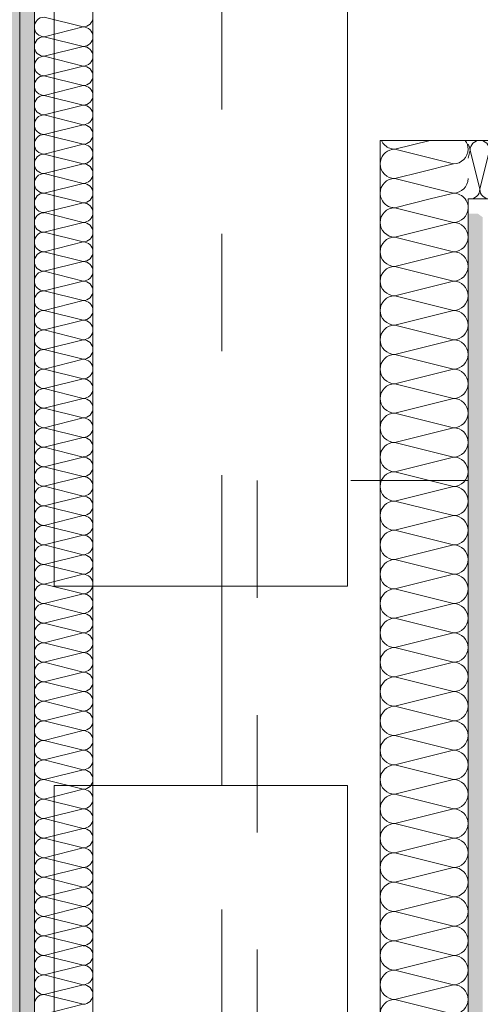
# Model space of a CAD drawing. Header units: metres. Extents: x -3.6 to 84.5, y -11 to 16.8.
# Tile 253 of 256: x 43.557 to 43.95, y 3.058 to 3.898. Entities that reach past the tile are written whole.
import ezdxf

# ---------------------------------------------------------------- set-up
doc = ezdxf.new("R2010")
doc.units = ezdxf.units.M
doc.header["$MEASUREMENT"] = 0
doc.linetypes.add('Strichlinie doppelt', pattern=[0.546806, 0.264583, -0.105833, 0.070556, -0.105833])
doc.linetypes.add('STRICHPUNKT', pattern=[0.015, 0.0075, -0.00375, 0, -0.00375])
for name, color, linetype in [('154 - Bemaßung_ Beschriftung.Ausbau - Deckenspiegel', 7, 'Continuous'), ('305 - Elemente.Linie_ Schraffur - Deckenspiegel', 7, 'Continuous'), ('451 - Universal.Achsen Raster', 7, 'Continuous'), ('Neubau_606 - Struktur.Wand Innen Ausbau', 7, 'Continuous'), ('Neubau_802 - HKLSE.Sanitär', 7, 'Continuous')]:
    doc.layers.add(name, color=color, linetype=linetype)
doc.styles.add('ERSTELLTER_STIL_2', font='txt')
doc.dimstyles.new('ERSTELLTER_STIL__1', dxfattribs={"dimtxt": 0.1, "dimasz": 0.0532, "dimexe": 0.18, "dimexo": 0.0625, "dimgap": 0, "dimtad": 1, "dimzin": 0, "dimdsep": 46, "dimtxsty": 'ERSTELLTER_STIL_2', "dimblk": 'ARROWHEAD_2', "dimblk1": 'ARROWHEAD_2', "dimblk2": 'ARROWHEAD_2', "dimcen": 0.09, "dimse1": 1, "dimse2": 1, "dimclrd": 7, "dimclre": 7, "dimclrt": 7, "dimazin": 0, "dimtfac": 1, "dimtdec": 4, "dimtmove": 0, "dimatfit": 3, "dimfxl": 1, "dimtolj": 1, "dimtzin": 0, "dimarcsym": 0})
pattern_1 = [(45, (0, 0), (-0.01767767, 0.01767767), [0, -0.025])]

# ---------------------------------------------------------------- blocks, each defined once
blk = doc.blocks.new('*X146')
at = {"layer": 'Neubau_606 - Struktur.Wand Innen Ausbau', "color": 7, "linetype": 'Continuous', "lineweight": 5}
for p, q in [((43.57832, 3.90001), (43.61165, 3.89168)), ((43.57832, 3.88335), (43.61165, 3.89168)), ((43.57832, 3.88335), (43.61165, 3.87501)), ((43.57832, 3.86668), (43.61165, 3.87501)), ((43.57832, 3.86668), (43.61165, 3.85835)), ((43.57832, 3.85001), (43.61165, 3.85835)), ((43.57832, 3.85001), (43.61165, 3.84168)), ((43.57832, 3.83335), (43.61165, 3.84168)), ((43.57832, 3.83335), (43.61165, 3.82501)), ((43.57832, 3.81668), (43.61165, 3.82501)), ((43.57832, 3.81668), (43.61165, 3.80835)), ((43.57832, 3.80001), (43.61165, 3.80835)), ((43.57832, 3.80001), (43.61165, 3.79168)), ((43.57832, 3.78335), (43.61165, 3.79168)), ((43.57832, 3.78335), (43.61165, 3.77501)), ((43.57832, 3.76668), (43.61165, 3.77501)), ((43.57832, 3.76668), (43.61165, 3.75835)), ((43.57832, 3.75001), (43.61165, 3.75835)), ((43.57832, 3.75001), (43.61165, 3.74168)), ((43.57832, 3.73335), (43.61165, 3.74168)), ((43.57832, 3.73335), (43.61165, 3.72501)), ((43.57832, 3.71668), (43.61165, 3.72501)), ((43.57832, 3.71668), (43.61165, 3.70835)), ((43.57832, 3.70001), (43.61165, 3.70835)), ((43.57832, 3.70001), (43.61165, 3.69168)), ((43.57832, 3.68335), (43.61165, 3.69168)), ((43.57832, 3.68335), (43.61165, 3.67501)), ((43.57832, 3.66668), (43.61165, 3.67501)), ((43.57832, 3.66668), (43.61165, 3.65835)), ((43.57832, 3.65001), (43.61165, 3.65835)), ((43.57832, 3.65001), (43.61165, 3.64168)), ((43.57832, 3.63335), (43.61165, 3.64168)), ((43.57832, 3.63335), (43.61165, 3.62501)), ((43.57832, 3.61668), (43.61165, 3.62501)), ((43.57832, 3.61668), (43.61165, 3.60835)), ((43.57832, 3.60001), (43.61165, 3.60835)), ((43.57832, 3.60001), (43.61165, 3.59168)), ((43.57832, 3.58335), (43.61165, 3.59168)), ((43.57832, 3.58335), (43.61165, 3.57501)), ((43.57832, 3.56668), (43.61165, 3.57501)), ((43.57832, 3.56668), (43.61165, 3.55835)), ((43.57832, 3.55001), (43.61165, 3.55835)), ((43.57832, 3.55001), (43.61165, 3.54168)), ((43.57832, 3.53335), (43.61165, 3.54168)), ((43.57832, 3.53335), (43.61165, 3.52501)), ((43.57832, 3.51668), (43.61165, 3.52501)), ((43.57832, 3.51668), (43.61165, 3.50835)), ((43.57832, 3.50001), (43.61165, 3.50835)), ((43.57832, 3.50001), (43.61165, 3.49168)), ((43.57832, 3.48335), (43.61165, 3.49168)), ((43.57832, 3.48335), (43.61165, 3.47501)), ((43.57832, 3.46668), (43.61165, 3.47501)), ((43.57832, 3.46668), (43.61165, 3.45835)), ((43.57832, 3.45001), (43.61165, 3.45835)), ((43.57832, 3.45001), (43.61165, 3.44168)), ((43.57832, 3.43335), (43.61165, 3.44168)), ((43.57832, 3.43335), (43.61165, 3.42501)), ((43.57832, 3.41668), (43.61165, 3.42501)), ((43.57832, 3.41668), (43.61165, 3.40835)), ((43.57832, 3.40001), (43.61165, 3.40835)), ((43.57832, 3.40001), (43.61165, 3.39168)), ((43.57832, 3.38335), (43.61165, 3.39168)), ((43.57832, 3.38335), (43.61165, 3.37501)), ((43.57832, 3.36668), (43.61165, 3.37501)), ((43.57832, 3.36668), (43.61165, 3.35835)), ((43.57832, 3.35001), (43.61165, 3.35835)), ((43.57832, 3.35001), (43.61165, 3.34168)), ((43.57832, 3.33335), (43.61165, 3.34168)), ((43.57832, 3.33335), (43.61165, 3.32501)), ((43.57832, 3.31668), (43.61165, 3.32501)), ((43.57832, 3.31668), (43.61165, 3.30835)), ((43.57832, 3.30001), (43.61165, 3.30835)), ((43.57832, 3.30001), (43.61165, 3.29168)), ((43.57832, 3.28335), (43.61165, 3.29168)), ((43.57832, 3.28335), (43.61165, 3.27501)), ((43.57832, 3.26668), (43.61165, 3.27501)), ((43.57832, 3.26668), (43.61165, 3.25835)), ((43.57832, 3.25001), (43.61165, 3.25835)), ((43.57832, 3.25001), (43.61165, 3.24168)), ((43.57832, 3.23335), (43.61165, 3.24168)), ((43.57832, 3.23335), (43.61165, 3.22501)), ((43.57832, 3.21668), (43.61165, 3.22501)), ((43.57832, 3.21668), (43.61165, 3.20835)), ((43.57832, 3.20001), (43.61165, 3.20835)), ((43.57832, 3.20001), (43.61165, 3.19168)), ((43.57832, 3.18335), (43.61165, 3.19168)), ((43.57832, 3.18335), (43.61165, 3.17501)), ((43.57832, 3.16668), (43.61165, 3.17501)), ((43.57832, 3.16668), (43.61165, 3.15835)), ((43.57832, 3.15001), (43.61165, 3.15835)), ((43.57832, 3.15001), (43.61165, 3.14168)), ((43.57832, 3.13335), (43.61165, 3.14168)), ((43.57832, 3.13335), (43.61165, 3.12501)), ((43.57832, 3.11668), (43.61165, 3.12501)), ((43.57832, 3.11668), (43.61165, 3.10835)), ((43.57832, 3.10001), (43.61165, 3.10835)), ((43.57832, 3.10001), (43.61165, 3.09168)), ((43.57832, 3.08335), (43.61165, 3.09168)), ((43.57832, 3.08335), (43.61165, 3.07501)), ((43.57832, 3.06668), (43.61165, 3.07501)), ((43.57832, 3.06668), (43.61165, 3.05835)), ((43.57832, 3.05001), (43.61165, 3.05835))]:
    blk.add_line(p, q, dxfattribs=at)
for centre, start, end in [((43.57832, 3.89168), 90.00002, 180.00002), ((43.61165, 3.90001), 270.00002, 0.00002), ((43.57832, 3.89168), 180.00002, 270.00002), ((43.61165, 3.88335), 0.00002, 90.00002), ((43.57832, 3.87501), 90.00002, 180.00002), ((43.61165, 3.88335), 270.00002, 0.00002), ((43.57832, 3.87501), 180.00002, 270.00002), ((43.61165, 3.86668), 0.00002, 90.00002), ((43.57832, 3.85835), 90.00002, 180.00002), ((43.61165, 3.86668), 270.00002, 0.00002), ((43.57832, 3.85835), 180.00002, 270.00002), ((43.61165, 3.85001), 0.00002, 90.00002), ((43.57832, 3.84168), 90.00002, 180.00002), ((43.61165, 3.85001), 270.00002, 0.00002), ((43.57832, 3.84168), 180.00002, 270.00002), ((43.61165, 3.83335), 0.00002, 90.00002), ((43.57832, 3.82501), 90.00002, 180.00002), ((43.61165, 3.83335), 270.00002, 0.00002), ((43.57832, 3.82501), 180.00002, 270.00002), ((43.61165, 3.81668), 0.00002, 90.00002), ((43.57832, 3.80835), 90.00002, 180.00002), ((43.61165, 3.81668), 270.00002, 0.00002), ((43.57832, 3.80835), 180.00002, 270.00002), ((43.61165, 3.80001), 0.00002, 90.00002), ((43.57832, 3.79168), 90.00002, 180.00002), ((43.61165, 3.80001), 270.00002, 0.00002), ((43.57832, 3.79168), 180.00002, 270.00002), ((43.61165, 3.78335), 0.00002, 90.00002), ((43.57832, 3.77501), 90.00002, 180.00002), ((43.61165, 3.78335), 270.00002, 0.00002), ((43.57832, 3.77501), 180.00002, 270.00002), ((43.61165, 3.76668), 0.00002, 90.00002), ((43.57832, 3.75835), 90.00002, 180.00002), ((43.61165, 3.76668), 270.00002, 0.00002), ((43.57832, 3.75835), 180.00002, 270.00002), ((43.61165, 3.75001), 0.00002, 90.00002), ((43.57832, 3.74168), 90.00002, 180.00002), ((43.61165, 3.75001), 270.00002, 0.00002), ((43.57832, 3.74168), 180.00002, 270.00002), ((43.61165, 3.73335), 0.00002, 90.00002), ((43.57832, 3.72501), 90.00002, 180.00002), ((43.61165, 3.73335), 270.00002, 0.00002), ((43.57832, 3.72501), 180.00002, 270.00002), ((43.61165, 3.71668), 0.00002, 90.00002), ((43.57832, 3.70835), 90.00002, 180.00002), ((43.61165, 3.71668), 270.00002, 0.00002), ((43.57832, 3.70835), 180.00002, 270.00002), ((43.61165, 3.70001), 0.00002, 90.00002), ((43.57832, 3.69168), 90.00002, 180.00002), ((43.61165, 3.70001), 270.00002, 0.00002), ((43.57832, 3.69168), 180.00002, 270.00002), ((43.61165, 3.68335), 0.00002, 90.00002), ((43.57832, 3.67501), 90.00002, 180.00002), ((43.61165, 3.68335), 270.00002, 0.00002), ((43.57832, 3.67501), 180.00002, 270.00002), ((43.61165, 3.66668), 0.00002, 90.00002), ((43.57832, 3.65835), 90.00002, 180.00002), ((43.61165, 3.66668), 270.00002, 0.00002), ((43.57832, 3.65835), 180.00002, 270.00002), ((43.61165, 3.65001), 0.00002, 90.00002), ((43.57832, 3.64168), 90.00002, 180.00002), ((43.61165, 3.65001), 270.00002, 0.00002), ((43.57832, 3.64168), 180.00002, 270.00002), ((43.61165, 3.63335), 0.00002, 90.00002), ((43.57832, 3.62501), 90.00002, 180.00002), ((43.61165, 3.63335), 270.00002, 0.00002), ((43.57832, 3.62501), 180.00002, 270.00002), ((43.61165, 3.61668), 0.00002, 90.00002), ((43.57832, 3.60835), 90.00002, 180.00002), ((43.61165, 3.61668), 270.00002, 0.00002), ((43.57832, 3.60835), 180.00002, 270.00002), ((43.61165, 3.60001), 0.00002, 90.00002), ((43.57832, 3.59168), 90.00002, 180.00002), ((43.61165, 3.60001), 270.00002, 0.00002), ((43.57832, 3.59168), 180.00002, 270.00002), ((43.61165, 3.58335), 0.00002, 90.00002), ((43.57832, 3.57501), 90.00002, 180.00002), ((43.61165, 3.58335), 270.00002, 0.00002), ((43.57832, 3.57501), 180.00002, 270.00002), ((43.61165, 3.56668), 0.00002, 90.00002), ((43.57832, 3.55835), 90.00002, 180.00002), ((43.61165, 3.56668), 270.00002, 0.00002), ((43.57832, 3.55835), 180.00002, 270.00002), ((43.61165, 3.55001), 0.00002, 90.00002), ((43.57832, 3.54168), 90.00002, 180.00002), ((43.61165, 3.55001), 270.00002, 0.00002), ((43.57832, 3.54168), 180.00002, 270.00002), ((43.61165, 3.53335), 0.00002, 90.00002), ((43.57832, 3.52501), 90.00002, 180.00002), ((43.61165, 3.53335), 270.00002, 0.00002), ((43.57832, 3.52501), 180.00002, 270.00002), ((43.61165, 3.51668), 0.00002, 90.00002), ((43.57832, 3.50835), 90.00002, 180.00002), ((43.61165, 3.51668), 270.00002, 0.00002), ((43.57832, 3.50835), 180.00002, 270.00002), ((43.61165, 3.50001), 0.00002, 90.00002), ((43.57832, 3.49168), 90.00002, 180.00002), ((43.61165, 3.50001), 270.00002, 0.00002), ((43.57832, 3.49168), 180.00002, 270.00002), ((43.61165, 3.48335), 0.00002, 90.00002), ((43.57832, 3.47501), 90.00002, 180.00002), ((43.61165, 3.48335), 270.00002, 0.00002), ((43.57832, 3.47501), 180.00002, 270.00002), ((43.61165, 3.46668), 0.00002, 90.00002), ((43.57832, 3.45835), 90.00002, 180.00002), ((43.61165, 3.46668), 270.00002, 0.00002), ((43.57832, 3.45835), 180.00002, 270.00002), ((43.61165, 3.45001), 0.00002, 90.00002), ((43.57832, 3.44168), 90.00002, 180.00002), ((43.61165, 3.45001), 270.00002, 0.00002), ((43.57832, 3.44168), 180.00002, 270.00002), ((43.61165, 3.43335), 0.00002, 90.00002), ((43.57832, 3.42501), 90.00002, 180.00002), ((43.61165, 3.43335), 270.00002, 0.00002), ((43.57832, 3.42501), 180.00002, 270.00002), ((43.61165, 3.41668), 0.00002, 90.00002), ((43.57832, 3.40835), 90.00002, 180.00002), ((43.61165, 3.41668), 270.00002, 0.00002), ((43.57832, 3.40835), 180.00002, 270.00002), ((43.61165, 3.40001), 0.00002, 90.00002), ((43.57832, 3.39168), 90.00002, 180.00002), ((43.61165, 3.40001), 270.00002, 0.00002), ((43.57832, 3.39168), 180.00002, 270.00002), ((43.57832, 3.37501), 90.00002, 180.00002), ((43.61165, 3.38335), 0.00002, 90.00002), ((43.61165, 3.38335), 270.00002, 0.00002), ((43.57832, 3.37501), 180.00002, 270.00002), ((43.61165, 3.36668), 0.00002, 90.00002), ((43.57832, 3.35835), 90.00002, 180.00002), ((43.61165, 3.36668), 270.00002, 0.00002), ((43.57832, 3.35835), 180.00002, 270.00002), ((43.61165, 3.35001), 0.00002, 90.00002), ((43.57832, 3.34168), 90.00002, 180.00002), ((43.61165, 3.35001), 270.00002, 0.00002), ((43.57832, 3.34168), 180.00002, 270.00002), ((43.61165, 3.33335), 0.00002, 90.00002), ((43.57832, 3.32501), 90.00002, 180.00002), ((43.61165, 3.33335), 270.00002, 0.00002), ((43.57832, 3.32501), 180.00002, 270.00002), ((43.61165, 3.31668), 0.00002, 90.00002), ((43.57832, 3.30835), 90.00002, 180.00002), ((43.61165, 3.31668), 270.00002, 0.00002), ((43.57832, 3.30835), 180.00002, 270.00002), ((43.61165, 3.30001), 0.00002, 90.00002), ((43.57832, 3.29168), 90.00002, 180.00002), ((43.61165, 3.30001), 270.00002, 0.00002), ((43.57832, 3.29168), 180.00002, 270.00002), ((43.61165, 3.28335), 0.00002, 90.00002), ((43.57832, 3.27501), 90.00002, 180.00002), ((43.61165, 3.28335), 270.00002, 0.00002), ((43.57832, 3.27501), 180.00002, 270.00002), ((43.61165, 3.26668), 0.00002, 90.00002), ((43.57832, 3.25835), 90.00002, 180.00002), ((43.61165, 3.26668), 270.00002, 0.00002), ((43.57832, 3.25835), 180.00002, 270.00002), ((43.61165, 3.25001), 0.00002, 90.00002), ((43.57832, 3.24168), 90.00002, 180.00002), ((43.61165, 3.25001), 270.00002, 0.00002), ((43.57832, 3.24168), 180.00002, 270.00002), ((43.61165, 3.23335), 0.00002, 90.00002), ((43.57832, 3.22501), 90.00002, 180.00002), ((43.61165, 3.23335), 270.00002, 0.00002), ((43.57832, 3.22501), 180.00002, 270.00002), ((43.61165, 3.21668), 0.00002, 90.00002), ((43.57832, 3.20835), 90.00002, 180.00002), ((43.61165, 3.21668), 270.00002, 0.00002), ((43.57832, 3.20835), 180.00002, 270.00002), ((43.61165, 3.20001), 0.00002, 90.00002), ((43.57832, 3.19168), 90.00002, 180.00002), ((43.61165, 3.20001), 270.00002, 0.00002), ((43.57832, 3.19168), 180.00002, 270.00002), ((43.61165, 3.18335), 0.00002, 90.00002), ((43.57832, 3.17501), 90.00002, 180.00002), ((43.61165, 3.18335), 270.00002, 0.00002), ((43.57832, 3.17501), 180.00002, 270.00002), ((43.61165, 3.16668), 0.00002, 90.00002), ((43.57832, 3.15835), 90.00002, 180.00002), ((43.61165, 3.16668), 270.00002, 0.00002), ((43.57832, 3.15835), 180.00002, 270.00002), ((43.61165, 3.15001), 0.00002, 90.00002), ((43.57832, 3.14168), 90.00002, 180.00002), ((43.61165, 3.15001), 270.00002, 0.00002), ((43.57832, 3.14168), 180.00002, 270.00002), ((43.61165, 3.13335), 0.00002, 90.00002), ((43.57832, 3.12501), 90.00002, 180.00002), ((43.61165, 3.13335), 270.00002, 0.00002), ((43.57832, 3.12501), 180.00002, 270.00002), ((43.61165, 3.11668), 0.00002, 90.00002), ((43.57832, 3.10835), 90.00002, 180.00002), ((43.61165, 3.11668), 270.00002, 0.00002), ((43.57832, 3.10835), 180.00002, 270.00002), ((43.61165, 3.10001), 0.00002, 90.00002), ((43.57832, 3.09168), 90.00002, 180.00002), ((43.61165, 3.10001), 270.00002, 0.00002), ((43.57832, 3.09168), 180.00002, 270.00002), ((43.61165, 3.08335), 0.00002, 90.00002), ((43.57832, 3.07501), 90.00002, 180.00002), ((43.61165, 3.08335), 270.00002, 0.00002), ((43.57832, 3.07501), 180.00002, 270.00002), ((43.61165, 3.06668), 0.00002, 90.00002), ((43.57832, 3.05835), 90.00002, 180.00002), ((43.61165, 3.06668), 270.00002, 0.00002)]:
    blk.add_arc(centre, 0.00833, start, end, dxfattribs=at)
blk = doc.blocks.new('*X163')
at = {"layer": 'Neubau_606 - Struktur.Wand Innen Ausbau', "color": 7, "linetype": 'Continuous', "lineweight": 5}
for p, q in [((43.93999, 3.77995), (43.94167, 3.78666)), ((43.95, 3.75333), (43.94167, 3.78666)), ((43.95, 3.75333), (43.95834, 3.78666)), ((43.96667, 3.75333), (43.95834, 3.78666)), ((43.96667, 3.75333), (43.975, 3.78666)), ((43.98334, 3.75333), (43.975, 3.78666)), ((43.98334, 3.75333), (43.99167, 3.78666)), ((44, 3.75333), (43.99167, 3.78666)), ((44, 3.75333), (44.00834, 3.78666)), ((44.01667, 3.75333), (44.00834, 3.78666)), ((44.01667, 3.75333), (44.025, 3.78666)), ((44.03334, 3.75333), (44.025, 3.78666)), ((44.03334, 3.75333), (44.04167, 3.78666)), ((44.05, 3.75333), (44.04167, 3.78666)), ((44.05, 3.75333), (44.05834, 3.78666)), ((44.06667, 3.75333), (44.05834, 3.78666)), ((44.06667, 3.75333), (44.075, 3.78666)), ((44.08334, 3.75333), (44.075, 3.78666)), ((44.08334, 3.75333), (44.09167, 3.78666)), ((44.1, 3.75333), (44.09167, 3.78666)), ((44.1, 3.75333), (44.10834, 3.78666)), ((44.11667, 3.75333), (44.10834, 3.78666)), ((44.11667, 3.75333), (44.125, 3.78666)), ((44.13334, 3.75333), (44.125, 3.78666)), ((44.13334, 3.75333), (44.14167, 3.78666)), ((44.15, 3.75333), (44.14167, 3.78666)), ((44.15, 3.75333), (44.15834, 3.78666)), ((44.16667, 3.75333), (44.15834, 3.78666)), ((44.16667, 3.75333), (44.175, 3.78666)), ((44.18334, 3.75333), (44.175, 3.78666)), ((44.18334, 3.75333), (44.19167, 3.78666)), ((44.2, 3.75333), (44.19167, 3.78666)), ((44.2, 3.75333), (44.20834, 3.78666)), ((44.21667, 3.75333), (44.20834, 3.78666)), ((44.21667, 3.75333), (44.225, 3.78666)), ((44.23334, 3.75333), (44.225, 3.78666)), ((44.23334, 3.75333), (44.24167, 3.78666)), ((44.25, 3.75333), (44.24167, 3.78666)), ((44.25, 3.75333), (44.25834, 3.78666)), ((44.26667, 3.75333), (44.25834, 3.78666)), ((44.26667, 3.75333), (44.275, 3.78666)), ((44.28334, 3.75333), (44.275, 3.78666)), ((44.28334, 3.75333), (44.29167, 3.78666)), ((44.3, 3.75333), (44.29167, 3.78666)), ((44.3, 3.75333), (44.30834, 3.78666)), ((44.31667, 3.75333), (44.30834, 3.78666)), ((44.31667, 3.75333), (44.325, 3.78666)), ((44.33334, 3.75333), (44.325, 3.78666)), ((44.33334, 3.75333), (44.34167, 3.78666)), ((44.35, 3.75333), (44.34167, 3.78666)), ((44.35, 3.75333), (44.35834, 3.78666)), ((44.36667, 3.75333), (44.35834, 3.78666)), ((44.36667, 3.75333), (44.375, 3.78666)), ((44.38334, 3.75333), (44.375, 3.78666)), ((44.38334, 3.75333), (44.39167, 3.78666)), ((44.4, 3.75333), (44.39167, 3.78666)), ((44.4, 3.75333), (44.40834, 3.78666)), ((44.41667, 3.75333), (44.40834, 3.78666)), ((44.41667, 3.75333), (44.425, 3.78666)), ((44.43334, 3.75333), (44.425, 3.78666)), ((44.43334, 3.75333), (44.44167, 3.78666)), ((44.45, 3.75333), (44.44167, 3.78666)), ((44.45, 3.75333), (44.45834, 3.78666)), ((44.46667, 3.75333), (44.45834, 3.78666)), ((44.46667, 3.75333), (44.475, 3.78666)), ((44.48334, 3.75333), (44.475, 3.78666)), ((44.48334, 3.75333), (44.49167, 3.78666)), ((44.5, 3.75333), (44.49167, 3.78666)), ((44.5, 3.75333), (44.50834, 3.78666)), ((44.51667, 3.75333), (44.50834, 3.78666)), ((44.51667, 3.75333), (44.525, 3.78666)), ((44.53334, 3.75333), (44.525, 3.78666)), ((44.53334, 3.75333), (44.54167, 3.78666)), ((44.55, 3.75333), (44.54167, 3.78666)), ((44.55, 3.75333), (44.55834, 3.78666)), ((44.56667, 3.75333), (44.55834, 3.78666)), ((44.56667, 3.75333), (44.575, 3.78666)), ((44.58334, 3.75333), (44.575, 3.78666)), ((44.58334, 3.75333), (44.59167, 3.78666)), ((44.6, 3.75333), (44.59167, 3.78666)), ((44.6, 3.75333), (44.60834, 3.78666)), ((44.61667, 3.75333), (44.60834, 3.78666)), ((44.61667, 3.75333), (44.625, 3.78666)), ((44.63334, 3.75333), (44.625, 3.78666)), ((44.63334, 3.75333), (44.63499, 3.75993))]:
    blk.add_line(p, q, dxfattribs=at)
for centre, start, end in [((43.95, 3.78666), 89.99996, 179.99996), ((43.95, 3.78666), 359.99996, 89.99996), ((43.96667, 3.78666), 89.99996, 179.99996), ((43.96667, 3.78666), 359.99996, 89.99996), ((43.98334, 3.78666), 89.99996, 179.99996), ((43.98334, 3.78666), 359.99996, 89.99996), ((44, 3.78666), 89.99996, 179.99996), ((44, 3.78666), 359.99996, 89.99996), ((44.01667, 3.78666), 89.99996, 179.99996), ((44.01667, 3.78666), 359.99996, 89.99996), ((44.03334, 3.78666), 89.99996, 179.99996), ((44.03334, 3.78666), 359.99996, 89.99996), ((44.05, 3.78666), 89.99996, 179.99996), ((44.05, 3.78666), 359.99996, 89.99996), ((44.06667, 3.78666), 89.99996, 179.99996), ((44.06667, 3.78666), 359.99996, 89.99996), ((44.08334, 3.78666), 89.99996, 179.99996), ((44.08334, 3.78666), 359.99996, 89.99996), ((44.1, 3.78666), 89.99996, 179.99996), ((44.1, 3.78666), 359.99996, 89.99996), ((44.11667, 3.78666), 89.99996, 179.99996), ((44.11667, 3.78666), 359.99996, 89.99996), ((44.13334, 3.78666), 89.99996, 179.99996), ((44.13334, 3.78666), 359.99996, 89.99996), ((44.15, 3.78666), 89.99996, 179.99996), ((44.15, 3.78666), 359.99996, 89.99996), ((44.16667, 3.78666), 89.99996, 179.99996), ((44.16667, 3.78666), 359.99996, 89.99996), ((44.18334, 3.78666), 89.99996, 179.99996), ((44.18334, 3.78666), 359.99996, 89.99996), ((44.2, 3.78666), 89.99996, 179.99996), ((44.2, 3.78666), 359.99996, 89.99996), ((44.21667, 3.78666), 89.99996, 179.99996), ((44.21667, 3.78666), 359.99996, 89.99996), ((44.23334, 3.78666), 89.99996, 179.99996), ((44.23334, 3.78666), 359.99996, 89.99996), ((44.25, 3.78666), 89.99996, 179.99996), ((44.25, 3.78666), 359.99996, 89.99996), ((44.26667, 3.78666), 89.99996, 179.99996), ((44.26667, 3.78666), 359.99996, 89.99996), ((44.28334, 3.78666), 89.99996, 179.99996), ((44.28334, 3.78666), 359.99996, 89.99996), ((44.3, 3.78666), 89.99996, 179.99996), ((44.3, 3.78666), 359.99996, 89.99996), ((44.31667, 3.78666), 89.99996, 179.99996), ((44.31667, 3.78666), 359.99996, 89.99996), ((44.33334, 3.78666), 89.99996, 179.99996), ((44.33334, 3.78666), 359.99996, 89.99996), ((44.35, 3.78666), 89.99996, 179.99996), ((44.35, 3.78666), 359.99996, 89.99996), ((44.36667, 3.78666), 89.99996, 179.99996), ((44.36667, 3.78666), 359.99996, 89.99996), ((44.38334, 3.78666), 89.99996, 179.99996), ((44.38334, 3.78666), 359.99996, 89.99996), ((44.4, 3.78666), 89.99996, 179.99996), ((44.4, 3.78666), 359.99996, 89.99996), ((44.41667, 3.78666), 89.99996, 179.99996), ((44.41667, 3.78666), 359.99996, 89.99996), ((44.43334, 3.78666), 89.99996, 179.99996), ((44.43334, 3.78666), 359.99996, 89.99996), ((44.45, 3.78666), 89.99996, 179.99996), ((44.45, 3.78666), 359.99996, 89.99996), ((44.46667, 3.78666), 89.99996, 179.99996), ((44.46667, 3.78666), 359.99996, 89.99996), ((44.48334, 3.78666), 89.99996, 179.99996), ((44.48334, 3.78666), 359.99996, 89.99996), ((44.5, 3.78666), 89.99996, 179.99996), ((44.5, 3.78666), 359.99996, 89.99996), ((44.51667, 3.78666), 89.99996, 179.99996), ((44.51667, 3.78666), 359.99996, 89.99996), ((44.53334, 3.78666), 89.99996, 179.99996), ((44.53334, 3.78666), 359.99996, 89.99996), ((44.55, 3.78666), 89.99996, 179.99996), ((44.55, 3.78666), 359.99996, 89.99996), ((44.56667, 3.78666), 89.99996, 179.99996), ((44.56667, 3.78666), 359.99996, 89.99996), ((44.58334, 3.78666), 89.99996, 179.99996), ((44.58334, 3.78666), 359.99996, 89.99996), ((44.6, 3.78666), 89.99996, 179.99996), ((44.6, 3.78666), 359.99996, 89.99996), ((44.61667, 3.78666), 89.99996, 179.99996), ((44.61667, 3.78666), 359.99996, 89.99996), ((44.63334, 3.78666), 89.99996, 179.99996), ((44.63334, 3.78666), 78.57583, 89.99996), ((43.93334, 3.78666), 359.99996, 37.02074), ((43.94167, 3.75333), 269.99996, 359.99996), ((43.95834, 3.75333), 179.99996, 269.99996), ((43.95834, 3.75333), 269.99996, 359.99996), ((43.975, 3.75333), 179.99996, 269.99996), ((43.975, 3.75333), 269.99996, 359.99996), ((43.99167, 3.75333), 179.99996, 269.99996), ((43.99167, 3.75333), 269.99996, 359.99996), ((44.00834, 3.75333), 179.99996, 269.99996), ((44.00834, 3.75333), 269.99996, 359.99996), ((44.025, 3.75333), 179.99996, 269.99996), ((44.025, 3.75333), 269.99996, 359.99996), ((44.04167, 3.75333), 179.99996, 269.99996), ((44.04167, 3.75333), 269.99996, 359.99996), ((44.05834, 3.75333), 179.99996, 269.99996), ((44.05834, 3.75333), 269.99996, 359.99996), ((44.075, 3.75333), 179.99996, 269.99996), ((44.075, 3.75333), 269.99996, 359.99996), ((44.09167, 3.75333), 179.99996, 269.99996), ((44.09167, 3.75333), 269.99996, 359.99996), ((44.10834, 3.75333), 179.99996, 269.99996), ((44.10834, 3.75333), 269.99996, 359.99996), ((44.125, 3.75333), 179.99996, 269.99996), ((44.125, 3.75333), 269.99996, 359.99996), ((44.14167, 3.75333), 179.99996, 269.99996), ((44.14167, 3.75333), 269.99996, 359.99996), ((44.15834, 3.75333), 179.99996, 269.99996), ((44.15834, 3.75333), 269.99996, 359.99996), ((44.175, 3.75333), 179.99996, 269.99996), ((44.175, 3.75333), 269.99996, 359.99996), ((44.19167, 3.75333), 179.99996, 269.99996), ((44.19167, 3.75333), 269.99996, 359.99996), ((44.20834, 3.75333), 179.99996, 269.99996), ((44.20834, 3.75333), 269.99996, 359.99996), ((44.225, 3.75333), 179.99996, 269.99996), ((44.225, 3.75333), 269.99996, 359.99996), ((44.24167, 3.75333), 179.99996, 269.99996), ((44.24167, 3.75333), 269.99996, 359.99996), ((44.25834, 3.75333), 179.99996, 269.99996), ((44.25834, 3.75333), 269.99996, 359.99996), ((44.275, 3.75333), 179.99996, 269.99996), ((44.275, 3.75333), 269.99996, 359.99996), ((44.29167, 3.75333), 179.99996, 269.99996), ((44.29167, 3.75333), 269.99996, 359.99996), ((44.30834, 3.75333), 179.99996, 269.99996), ((44.30834, 3.75333), 269.99996, 359.99996), ((44.325, 3.75333), 179.99996, 269.99996), ((44.325, 3.75333), 269.99996, 359.99996), ((44.34167, 3.75333), 179.99996, 269.99996), ((44.34167, 3.75333), 269.99996, 359.99996), ((44.35834, 3.75333), 179.99996, 269.99996), ((44.35834, 3.75333), 269.99996, 359.99996), ((44.375, 3.75333), 179.99996, 269.99996), ((44.375, 3.75333), 269.99996, 359.99996), ((44.39167, 3.75333), 179.99996, 269.99996), ((44.39167, 3.75333), 269.99996, 359.99996), ((44.40834, 3.75333), 179.99996, 269.99996), ((44.40834, 3.75333), 269.99996, 359.99996), ((44.425, 3.75333), 179.99996, 269.99996), ((44.425, 3.75333), 269.99996, 359.99996), ((44.44167, 3.75333), 179.99996, 269.99996), ((44.44167, 3.75333), 269.99996, 359.99996), ((44.45834, 3.75333), 179.99996, 269.99996), ((44.45834, 3.75333), 269.99996, 359.99996), ((44.475, 3.75333), 179.99996, 269.99996), ((44.475, 3.75333), 269.99996, 359.99996), ((44.49167, 3.75333), 179.99996, 269.99996), ((44.49167, 3.75333), 269.99996, 359.99996), ((44.50834, 3.75333), 179.99996, 269.99996), ((44.50834, 3.75333), 269.99996, 359.99996), ((44.525, 3.75333), 179.99996, 269.99996), ((44.525, 3.75333), 269.99996, 359.99996), ((44.54167, 3.75333), 179.99996, 269.99996), ((44.54167, 3.75333), 269.99996, 359.99996), ((44.55834, 3.75333), 179.99996, 269.99996), ((44.55834, 3.75333), 269.99996, 359.99996), ((44.575, 3.75333), 179.99996, 269.99996), ((44.575, 3.75333), 269.99996, 359.99996), ((44.59167, 3.75333), 179.99996, 269.99996), ((44.59167, 3.75333), 269.99996, 359.99996), ((44.60834, 3.75333), 179.99996, 269.99996), ((44.60834, 3.75333), 269.99996, 359.99996), ((44.625, 3.75333), 179.99996, 269.99996), ((44.625, 3.75333), 269.99996, 359.99996), ((44.64167, 3.75333), 179.99996, 216.68556), ((43.94167, 3.75333), 258.37057, 269.99996)]:
    blk.add_arc(centre, 0.00833, start, end, dxfattribs=at)
blk = doc.blocks.new('*X164')
at = {"layer": 'Neubau_606 - Struktur.Wand Innen Ausbau', "color": 7, "linetype": 'Continuous', "lineweight": 5}
blk.add_arc((43.92749, 3.73749), 0.0125, 6.0328, 36.93756, dxfattribs=at)
blk = doc.blocks.new('*X165')
at = {"layer": 'Neubau_606 - Struktur.Wand Innen Ausbau', "color": 7, "linetype": 'Continuous', "lineweight": 5}
for p, q in [((43.90754, 3.795), (43.87749, 3.78749)), ((43.92749, 3.77499), (43.87749, 3.78749)), ((43.92749, 3.77499), (43.90063, 3.76827)), ((43.92749, 3.74999), (43.92376, 3.75092)), ((43.92749, 3.74999), (43.92563, 3.74952))]:
    blk.add_line(p, q, dxfattribs=at)
for centre, start, end in [((43.87749, 3.79999), 203.51896, 209.94565), ((43.92749, 3.78749), 359.99998, 36.93756), ((43.87749, 3.79999), 256.31449, 269.99998), ((43.87749, 3.77499), 89.99998, 100.22722), ((43.92749, 3.78749), 269.99998, 359.99998), ((43.92749, 3.76249), 269.99998, 359.99998), ((43.92749, 3.73749), 36.93757, 89.99998)]:
    blk.add_arc(centre, 0.0125, start, end, dxfattribs=at)
blk = doc.blocks.new('*X166')
at = {"layer": 'Neubau_606 - Struktur.Wand Innen Ausbau', "color": 7, "linetype": 'Continuous', "lineweight": 5}
for p, q in [((43.90754, 3.745), (43.87749, 3.73749)), ((43.92749, 3.72499), (43.87749, 3.73749)), ((43.92749, 3.72499), (43.87749, 3.71249)), ((43.92749, 3.69999), (43.87749, 3.71249)), ((43.92749, 3.69999), (43.87749, 3.68749)), ((43.92749, 3.67499), (43.87749, 3.68749)), ((43.92749, 3.67499), (43.87749, 3.66249)), ((43.92749, 3.64999), (43.87749, 3.66249)), ((43.92749, 3.64999), (43.87749, 3.63749)), ((43.92749, 3.62499), (43.87749, 3.63749)), ((43.92749, 3.62499), (43.87749, 3.61249)), ((43.92749, 3.59999), (43.87749, 3.61249)), ((43.92749, 3.59999), (43.87749, 3.58749)), ((43.92749, 3.57499), (43.87749, 3.58749)), ((43.92749, 3.57499), (43.87749, 3.56249)), ((43.92749, 3.54999), (43.87749, 3.56249)), ((43.92749, 3.54999), (43.87749, 3.53749)), ((43.92749, 3.52499), (43.87749, 3.53749)), ((43.92749, 3.52499), (43.87749, 3.51249)), ((43.92749, 3.49999), (43.87749, 3.51249)), ((43.92749, 3.49999), (43.87749, 3.48749)), ((43.92749, 3.47499), (43.87749, 3.48749)), ((43.92749, 3.47499), (43.87749, 3.46249)), ((43.92749, 3.44999), (43.87749, 3.46249)), ((43.92749, 3.44999), (43.87749, 3.43749)), ((43.92749, 3.42499), (43.87749, 3.43749)), ((43.92749, 3.42499), (43.87749, 3.41249)), ((43.92749, 3.39999), (43.87749, 3.41249)), ((43.92749, 3.39999), (43.87749, 3.38749)), ((43.92749, 3.37499), (43.87749, 3.38749)), ((43.92749, 3.37499), (43.87749, 3.36249)), ((43.92749, 3.34999), (43.87749, 3.36249)), ((43.92749, 3.34999), (43.87749, 3.33749)), ((43.92749, 3.32499), (43.87749, 3.33749)), ((43.92749, 3.32499), (43.87749, 3.31249)), ((43.92749, 3.29999), (43.87749, 3.31249)), ((43.92749, 3.29999), (43.87749, 3.28749)), ((43.92749, 3.27499), (43.87749, 3.28749)), ((43.92749, 3.27499), (43.87749, 3.26249)), ((43.92749, 3.24999), (43.87749, 3.26249)), ((43.92749, 3.24999), (43.87749, 3.23749)), ((43.92749, 3.22499), (43.87749, 3.23749)), ((43.92749, 3.22499), (43.87749, 3.21249)), ((43.92749, 3.19999), (43.87749, 3.21249)), ((43.92749, 3.19999), (43.87749, 3.18749)), ((43.92749, 3.17499), (43.87749, 3.18749)), ((43.92749, 3.17499), (43.87749, 3.16249)), ((43.92749, 3.14999), (43.87749, 3.16249)), ((43.92749, 3.14999), (43.87749, 3.13749)), ((43.92749, 3.12499), (43.87749, 3.13749)), ((43.92749, 3.12499), (43.87749, 3.11249)), ((43.92749, 3.09999), (43.87749, 3.11249)), ((43.92749, 3.09999), (43.87749, 3.08749)), ((43.92749, 3.07499), (43.87749, 3.08749)), ((43.92749, 3.07499), (43.87749, 3.06249)), ((43.92749, 3.04999), (43.87749, 3.06249))]:
    blk.add_line(p, q, dxfattribs=at)
for centre, start, end in [((43.87749, 3.74999), 203.51896, 269.99998), ((43.87749, 3.72499), 89.99998, 179.99998), ((43.92749, 3.73749), 269.99998, 359.99998), ((43.92749, 3.73749), 359.99998, 6.0328), ((43.87749, 3.72499), 179.99998, 269.99998), ((43.92749, 3.71249), 359.99998, 89.99998), ((43.87749, 3.69999), 89.99998, 179.99998), ((43.92749, 3.71249), 269.99998, 359.99998), ((43.87749, 3.69999), 179.99998, 269.99998), ((43.92749, 3.68749), 359.99998, 89.99998), ((43.87749, 3.67499), 89.99998, 179.99998), ((43.92749, 3.68749), 269.99998, 359.99998), ((43.87749, 3.67499), 179.99998, 269.99998), ((43.92749, 3.66249), 359.99998, 89.99998), ((43.87749, 3.64999), 89.99998, 179.99998), ((43.92749, 3.66249), 269.99998, 359.99998), ((43.87749, 3.64999), 179.99998, 269.99998), ((43.92749, 3.63749), 359.99998, 89.99998), ((43.87749, 3.62499), 89.99998, 179.99998), ((43.92749, 3.63749), 269.99998, 359.99998), ((43.87749, 3.62499), 179.99998, 269.99998), ((43.92749, 3.61249), 359.99998, 89.99998), ((43.87749, 3.59999), 89.99998, 179.99998), ((43.92749, 3.61249), 269.99998, 359.99998), ((43.87749, 3.59999), 179.99998, 269.99998), ((43.92749, 3.58749), 359.99998, 89.99998), ((43.87749, 3.57499), 89.99998, 179.99998), ((43.92749, 3.58749), 269.99998, 359.99998), ((43.87749, 3.57499), 179.99998, 269.99998), ((43.92749, 3.56249), 359.99998, 89.99998), ((43.87749, 3.54999), 89.99998, 179.99998), ((43.92749, 3.56249), 269.99998, 359.99998), ((43.87749, 3.54999), 179.99998, 269.99998), ((43.92749, 3.53749), 359.99998, 89.99998), ((43.87749, 3.52499), 89.99998, 179.99998), ((43.92749, 3.53749), 269.99998, 359.99998), ((43.87749, 3.52499), 179.99998, 269.99998), ((43.92749, 3.51249), 359.99998, 89.99998), ((43.87749, 3.49999), 89.99998, 179.99998), ((43.92749, 3.51249), 269.99998, 359.99998), ((43.87749, 3.49999), 179.99998, 269.99998), ((43.92749, 3.48749), 359.99998, 89.99998), ((43.87749, 3.47499), 89.99998, 179.99998), ((43.92749, 3.48749), 269.99998, 359.99998), ((43.87749, 3.47499), 179.99998, 269.99998), ((43.92749, 3.46249), 359.99998, 89.99998), ((43.87749, 3.44999), 89.99998, 179.99998), ((43.92749, 3.46249), 269.99998, 359.99998), ((43.87749, 3.44999), 179.99998, 269.99998), ((43.92749, 3.43749), 359.99998, 89.99998), ((43.87749, 3.42499), 89.99998, 179.99998), ((43.92749, 3.43749), 269.99998, 359.99998), ((43.87749, 3.42499), 179.99998, 269.99998), ((43.92749, 3.41249), 359.99998, 89.99998), ((43.87749, 3.39999), 89.99998, 179.99998), ((43.92749, 3.41249), 269.99998, 359.99998), ((43.87749, 3.39999), 179.99998, 269.99998), ((43.92749, 3.38749), 359.99998, 89.99998), ((43.87749, 3.37499), 89.99998, 179.99998), ((43.92749, 3.38749), 269.99998, 359.99998), ((43.87749, 3.37499), 179.99998, 269.99998), ((43.92749, 3.36249), 359.99998, 89.99998), ((43.87749, 3.34999), 89.99998, 179.99998), ((43.92749, 3.36249), 269.99998, 359.99998), ((43.87749, 3.34999), 179.99998, 269.99998), ((43.92749, 3.33749), 359.99998, 89.99998), ((43.87749, 3.32499), 89.99998, 179.99998), ((43.92749, 3.33749), 269.99998, 359.99998), ((43.87749, 3.32499), 179.99998, 269.99998), ((43.92749, 3.31249), 359.99998, 89.99998), ((43.87749, 3.29999), 89.99998, 179.99998), ((43.92749, 3.31249), 269.99998, 359.99998), ((43.87749, 3.29999), 179.99998, 269.99998), ((43.92749, 3.28749), 359.99998, 89.99998), ((43.87749, 3.27499), 89.99998, 179.99998), ((43.92749, 3.28749), 269.99998, 359.99998), ((43.87749, 3.27499), 179.99998, 269.99998), ((43.92749, 3.26249), 359.99998, 89.99998), ((43.87749, 3.24999), 89.99998, 179.99998), ((43.92749, 3.26249), 269.99998, 359.99998), ((43.87749, 3.24999), 179.99998, 269.99998), ((43.92749, 3.23749), 359.99998, 89.99998), ((43.87749, 3.22499), 89.99998, 179.99998), ((43.92749, 3.23749), 269.99998, 359.99998), ((43.87749, 3.22499), 179.99998, 269.99998), ((43.92749, 3.21249), 359.99998, 89.99998), ((43.87749, 3.19999), 89.99998, 179.99998), ((43.92749, 3.21249), 269.99998, 359.99998), ((43.87749, 3.19999), 179.99998, 269.99998), ((43.92749, 3.18749), 359.99998, 89.99998), ((43.87749, 3.17499), 89.99998, 179.99998), ((43.92749, 3.18749), 269.99998, 359.99998), ((43.87749, 3.17499), 179.99998, 269.99998), ((43.92749, 3.16249), 359.99998, 89.99998), ((43.87749, 3.14999), 89.99998, 179.99998), ((43.92749, 3.16249), 269.99998, 359.99998), ((43.87749, 3.14999), 179.99998, 269.99998), ((43.92749, 3.13749), 359.99998, 89.99998), ((43.87749, 3.12499), 89.99998, 179.99998), ((43.92749, 3.13749), 269.99998, 359.99998), ((43.87749, 3.12499), 179.99998, 269.99998), ((43.92749, 3.11249), 359.99998, 89.99998), ((43.87749, 3.09999), 89.99998, 179.99998), ((43.92749, 3.11249), 269.99998, 359.99998), ((43.87749, 3.09999), 179.99998, 269.99998), ((43.92749, 3.08749), 359.99998, 89.99998), ((43.87749, 3.07499), 89.99998, 179.99998), ((43.92749, 3.08749), 269.99998, 359.99998), ((43.87749, 3.07499), 179.99998, 269.99998), ((43.92749, 3.06249), 359.99998, 89.99998), ((43.87749, 3.04999), 89.99998, 179.99998), ((43.92749, 3.06249), 269.99998, 359.99998)]:
    blk.add_arc(centre, 0.0125, start, end, dxfattribs=at)
blk = doc.blocks.new('*X167')
at = {"layer": 'Neubau_606 - Struktur.Wand Innen Ausbau', "color": 7, "linetype": 'Continuous', "lineweight": 5}
for p, q in [((43.90063, 3.76827), (43.87749, 3.76249)), ((43.92376, 3.75092), (43.87749, 3.76249)), ((43.92563, 3.74952), (43.90754, 3.745))]:
    blk.add_line(p, q, dxfattribs=at)
for centre, start, end in [((43.87749, 3.77499), 100.22722, 179.99998), ((43.87749, 3.79999), 209.94565, 256.31449), ((43.87749, 3.77499), 179.99998, 269.99998), ((43.87749, 3.74999), 89.99998, 179.99998), ((43.87749, 3.74999), 179.99998, 203.51896)]:
    blk.add_arc(centre, 0.0125, start, end, dxfattribs=at)
blk = doc.blocks.new('*D342')
at = {"layer": '154 - Bemaßung_ Beschriftung.Ausbau - Deckenspiegel', "color": 7, "linetype": 'Continuous', "lineweight": 5}
for p, q in [((46.35296, 3.81), (46.35296, 3.84423)), ((46.38796, 3.78979), (46.31796, 3.83021)), ((46.40546, 3.81), (46.30046, 3.81)), ((46.35296, 2.72998), (46.35296, 3.81)), ((46.31796, 2.75019), (46.38796, 2.70978)), ((46.40546, 2.72998), (46.30046, 2.72998))]:
    blk.add_line(p, q, dxfattribs=at)
at = {"layer": '154 - Bemaßung_ Beschriftung.Ausbau - Deckenspiegel', "color": 7, "lineweight": 5, "insert": (46.33296, 3.13696), "char_height": 0.1, "attachment_point": 7, "rotation": 90, "style": 'ERSTELLTER_STIL_2'}
blk.add_mtext('\\A1;{\\pql;\\fArial|b0|i0|c0|p38;1,08}', dxfattribs=at)
blk = doc.blocks.new('ARROWHEAD_2')
at = {"color": 0, "linetype": 'Continuous', "lineweight": 0}
for p, q in [((-0.378, -0.655), (0.378, 0.655)), ((0, 0), (-1, 0))]:
    blk.add_line(p, q, dxfattribs=at)

msp = doc.modelspace()

# ---------------------------------------------------------------- hatches: boundary and pattern name
at = {"layer": 'Neubau_606 - Struktur.Wand Innen Ausbau', "linetype": 'Continuous', "lineweight": 0, "true_color": 0x000000}
h = msp.add_hatch(dxfattribs=at)
h.set_pattern_fill('Gips_0001', color=18, style=0, pattern_type=2)
h.set_pattern_definition(pattern_1)
h.paths.add_polyline_path([(43.54499, 4.0475), (43.54499, 0.255), (43.55749, 0.255), (43.55749, 4.0475)])
h = msp.add_hatch(dxfattribs=at)
h.set_pattern_fill('Gips_0001', color=18, style=0, pattern_type=2)
h.set_pattern_definition(pattern_1)
h.paths.add_polyline_path([(43.56999, 4.035), (43.55749, 4.035), (43.55749, 0.255), (43.56999, 0.255)])
h = msp.add_hatch(dxfattribs=at)
h.set_pattern_fill('Gips_0001', color=18, style=0, pattern_type=2)
h.set_pattern_definition(pattern_1)
h.paths.add_polyline_path([(43.95249, 3.745), (43.93999, 3.745), (43.93999, 3.73875), (43.94832, 3.7325), (43.95249, 3.7325)])
h = msp.add_hatch(dxfattribs=at)
h.set_pattern_fill('Gips_0001', color=18, style=0, pattern_type=2)
h.set_pattern_definition(pattern_1)
h.paths.add_polyline_path([(43.94832, 3.7325), (43.93999, 3.73875), (43.93999, 3.7325)])
h = msp.add_hatch(dxfattribs=at)
h.set_pattern_fill('Gips_0001', color=18, style=0, pattern_type=2)
h.set_pattern_definition(pattern_1)
h.paths.add_polyline_path([(43.93999, 3.7325), (43.93999, 0.70998), (43.95249, 0.70998), (43.95249, 3.72937), (43.94832, 3.7325)])
h = msp.add_hatch(dxfattribs=at)
h.set_pattern_fill('Gips_0001', color=18, style=0, pattern_type=2)
h.set_pattern_definition(pattern_1)
h.paths.add_polyline_path([(43.95249, 3.7325), (43.94832, 3.7325), (43.95249, 3.72937)])

# ---------------------------------------------------------------- linework, layer by layer
at = {"layer": '305 - Elemente.Linie_ Schraffur - Deckenspiegel', "color": 7, "linetype": 'Continuous', "lineweight": 9}
for p, q in [((43.587, 3.995), (43.587, 3.415)), ((43.837, 3.415), (43.837, 3.995)), ((43.587, 3.415), (43.837, 3.415)), ((43.587, 3.245), (43.837, 3.245)), ((43.587, 3.245), (43.587, 2.665)), ((43.837, 2.665), (43.837, 3.245))]:
    msp.add_line(p, q, dxfattribs=at)
at = {"layer": '451 - Universal.Achsen Raster', "color": 160, "linetype": 'Strichlinie doppelt', "lineweight": 9, "true_color": 0x3232ff}
msp.add_line((43.72999, -10.585), (43.72999, 16.355), dxfattribs=at)
at = {"layer": 'Neubau_606 - Struktur.Wand Innen Ausbau', "color": 1, "linetype": 'Continuous', "lineweight": 5}
for p, q in [((43.55749, 4.035), (43.55749, 0.255)), ((43.56999, 3.985), (43.56999, 0.70998)), ((43.93999, 3.745), (43.93999, 3.73875)), ((43.93999, 3.745), (44.63499, 3.745)), ((43.93999, 3.745), (43.93999, 3.73875)), ((43.93999, 3.73875), (43.93999, 3.7325)), ((43.93999, 3.73875), (43.93999, 3.7325)), ((43.93999, 0.70998), (43.93999, 3.7325))]:
    msp.add_line(p, q, dxfattribs=at)
at = {"layer": 'Neubau_606 - Struktur.Wand Innen Ausbau', "color": 1, "linetype": 'Continuous', "lineweight": 5, "flags": 128}
for points in [[(43.61999, 0.70998), (43.61999, 3.985)], [(43.86499, 3.795), (43.93999, 3.795)], [(43.86499, 3.795), (43.86499, 0.70998)], [(44.63499, 3.795), (43.93999, 3.795)]]:
    msp.add_lwpolyline(points, dxfattribs=at)
at = {"layer": 'Neubau_802 - HKLSE.Sanitär', "color": 1, "linetype": 'STRICHPUNKT', "lineweight": 9, "flags": 128}
for points in [[(43.75999, 3.50498), (43.75999, 3.00498)], [(43.93999, 3.50498), (43.75999, 3.50498)], [(43.93999, 3.00498), (43.93999, 3.50498)]]:
    msp.add_lwpolyline(points, dxfattribs=at)

# ---------------------------------------------------------------- block references
at = {"layer": 'Neubau_606 - Struktur.Wand Innen Ausbau', "color": 1, "lineweight": 13}
for name in ['*X146', '*X165', '*X163', '*X167', '*X166', '*X164']:
    msp.add_blockref(name, (0, 0), dxfattribs=at)

# ---------------------------------------------------------------- dimensions: what is measured, and where the dimension line sits
at = {"layer": '154 - Bemaßung_ Beschriftung.Ausbau - Deckenspiegel', "color": 7, "linetype": 'Continuous', "lineweight": 5}
dim = msp.add_linear_dim(base=(46.35296, 3.81), p1=(42.87498, 2.72998), p2=(43.54499, 3.81), angle=90, dimstyle='ERSTELLTER_STIL__1', dxfattribs=at)
dim.commit()
dim.dimension.update_dxf_attribs({"geometry": '*D342', "text_midpoint": (46.28296, 3.26684), "dimtype": 160, "text_rotation": 90})

doc.saveas('drawing.dxf')
